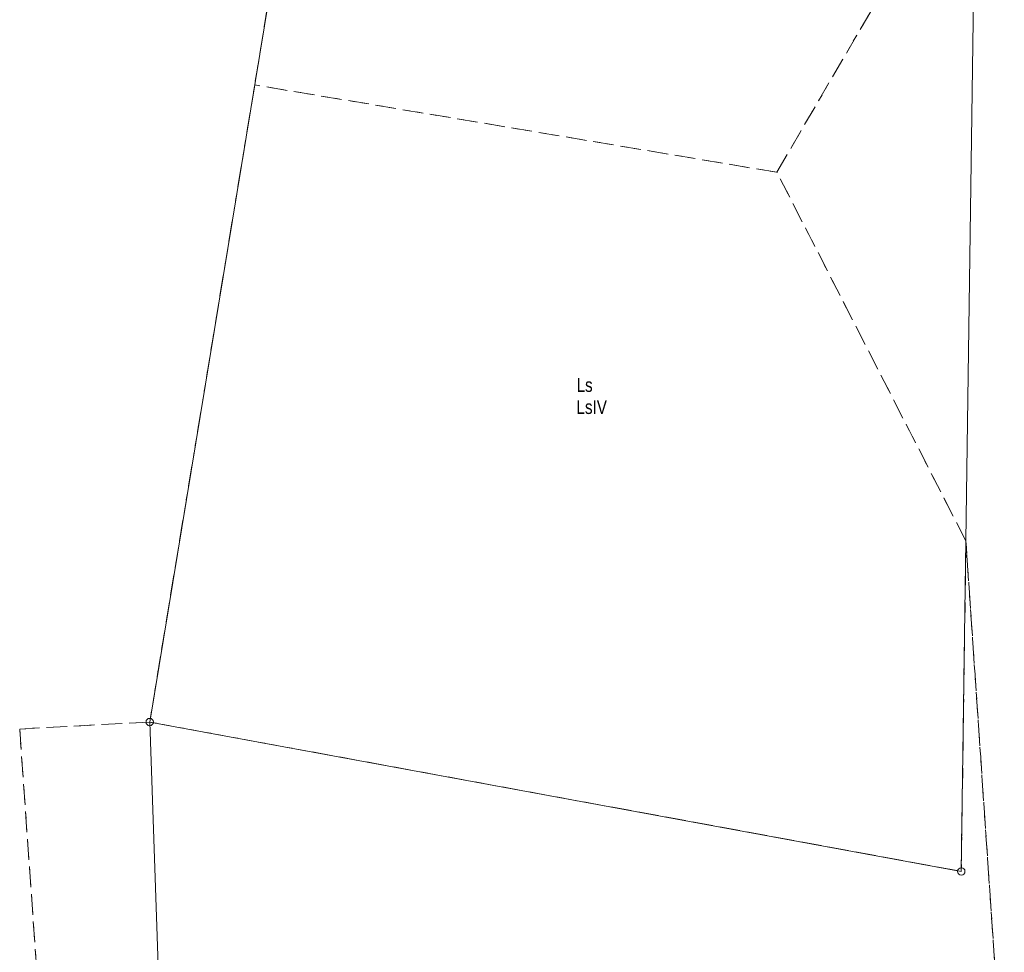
# Model space of a CAD drawing. Header units: inches. Extents: x 6497603 to 6502483, y 5925790 to 5934357.
# Tile 29 of 256: x 6499935 to 6500042, y 5926138 to 5926240. Entities that reach past the tile are written whole.
import ezdxf
from ezdxf.enums import TextEntityAlignment as Align

# ---------------------------------------------------------------- set-up
doc = ezdxf.new("R2010")
doc.units = ezdxf.units.IN
doc.header["$MEASUREMENT"] = 0
for name, pattern in [('219-1000', [0, 0]), ('egkk-1000', [3, 2.25, -0.75]), ('egug-1000', [1.5, 0.75, -0.75])]:
    doc.linetypes.add(name, pattern=pattern)
for name, color, linetype in [('202-punkt graniczny', 7, 'Continuous'), ('209-oznaczenie konturu klasyfikacyjnego', 7, 'Continuous'), ('210-oznaczenie konturu użytku gruntowego', 7, 'Continuous'), ('217-kontur klasyfikacyjny', 7, 'Continuous'), ('218-kontur użytku gruntowego', 7, 'Continuous'), ('219-działka ewidencyjna', 7, 'Continuous')]:
    doc.layers.add(name, color=color, linetype=linetype)
doc.styles.get("Standard").update_dxf_attribs({"font": 'arial.ttf'})

# ---------------------------------------------------------------- blocks, each defined once
blk = doc.blocks.new('202')
at = {"color": 0, "linetype": 'Continuous', "lineweight": 0}
blk.add_circle((0, 0), 0.4, dxfattribs=at)

msp = doc.modelspace()

# ---------------------------------------------------------------- linework, layer by layer
at = {"layer": '217-kontur klasyfikacyjny', "color": 3, "linetype": 'egkk-1000', "lineweight": 18, "flags": 128}
for points in [[(6500017.6, 5926222.99), (6500039.23, 5926260.04)], [(6499963.68, 5926249.92), (6499960.81, 5926232.49)], [(6499960.81, 5926232.49), (6499949.39, 5926163.18)], [(6500017.6, 5926222.99), (6499960.81, 5926232.49)], [(6500038.16, 5926182.89), (6500017.6, 5926222.99)], [(6500037.66, 5926146.93), (6500038.16, 5926182.89)], [(6500042.34, 5926121.67), (6500038.16, 5926182.89)], [(6499949.39, 5926163.18), (6499935.25, 5926162.42)], [(6499949.39, 5926163.18), (6500037.66, 5926146.93)], [(6499935.25, 5926162.42), (6499938.69, 5926113.81)]]:
    msp.add_lwpolyline(points, dxfattribs=at)
at = {"layer": '218-kontur użytku gruntowego', "color": 3, "linetype": 'egug-1000', "lineweight": 18, "flags": 128}
for points in [[(6500017.6, 5926222.99), (6500039.23, 5926260.04)], [(6499963.68, 5926249.92), (6499960.81, 5926232.49)], [(6499960.81, 5926232.49), (6499949.39, 5926163.18)], [(6500017.6, 5926222.99), (6499960.81, 5926232.49)], [(6500038.16, 5926182.89), (6500017.6, 5926222.99)], [(6500037.66, 5926146.93), (6500038.16, 5926182.89)], [(6500038.16, 5926182.89), (6500042.34, 5926121.67)], [(6499949.39, 5926163.18), (6499935.25, 5926162.42)], [(6499949.39, 5926163.18), (6500037.66, 5926146.93)], [(6499935.25, 5926162.42), (6499938.69, 5926113.81)]]:
    msp.add_lwpolyline(points, dxfattribs=at)
at = {"layer": '219-działka ewidencyjna', "color": 3, "linetype": '219-1000', "lineweight": 18, "flags": 128}
for points in [[(6499970.36, 5926290.48), (6499949.39, 5926163.18)], [(6500037.66, 5926146.93), (6500039.23, 5926260.04)], [(6500037.66, 5926146.93), (6499949.39, 5926163.18)], [(6499951.19, 5926111.26), (6499949.39, 5926163.18)]]:
    msp.add_lwpolyline(points, dxfattribs=at)

# ---------------------------------------------------------------- block references
at = {"layer": '202-punkt graniczny', "color": 7, "linetype": 'Continuous', "lineweight": 18}
for p in [(6499949.39, 5926163.18), (6500037.66, 5926146.93)]:
    msp.add_blockref('202', p, dxfattribs=at)

# ---------------------------------------------------------------- texts
at = {"layer": '209-oznaczenie konturu klasyfikacyjnego', "color": 3, "linetype": 'Continuous', "lineweight": 18, "width": 0.79}
msp.add_text('LsIV', height=1.5, dxfattribs=at).set_placement((6499995.81, 5926198.19), align=Align.TOP_LEFT)
at = {"layer": '210-oznaczenie konturu użytku gruntowego', "color": 3, "linetype": 'Continuous', "lineweight": 18, "width": 0.79}
msp.add_text('Ls', height=1.5, dxfattribs=at).set_placement((6499995.82, 5926199.09))

doc.saveas('drawing.dxf')
